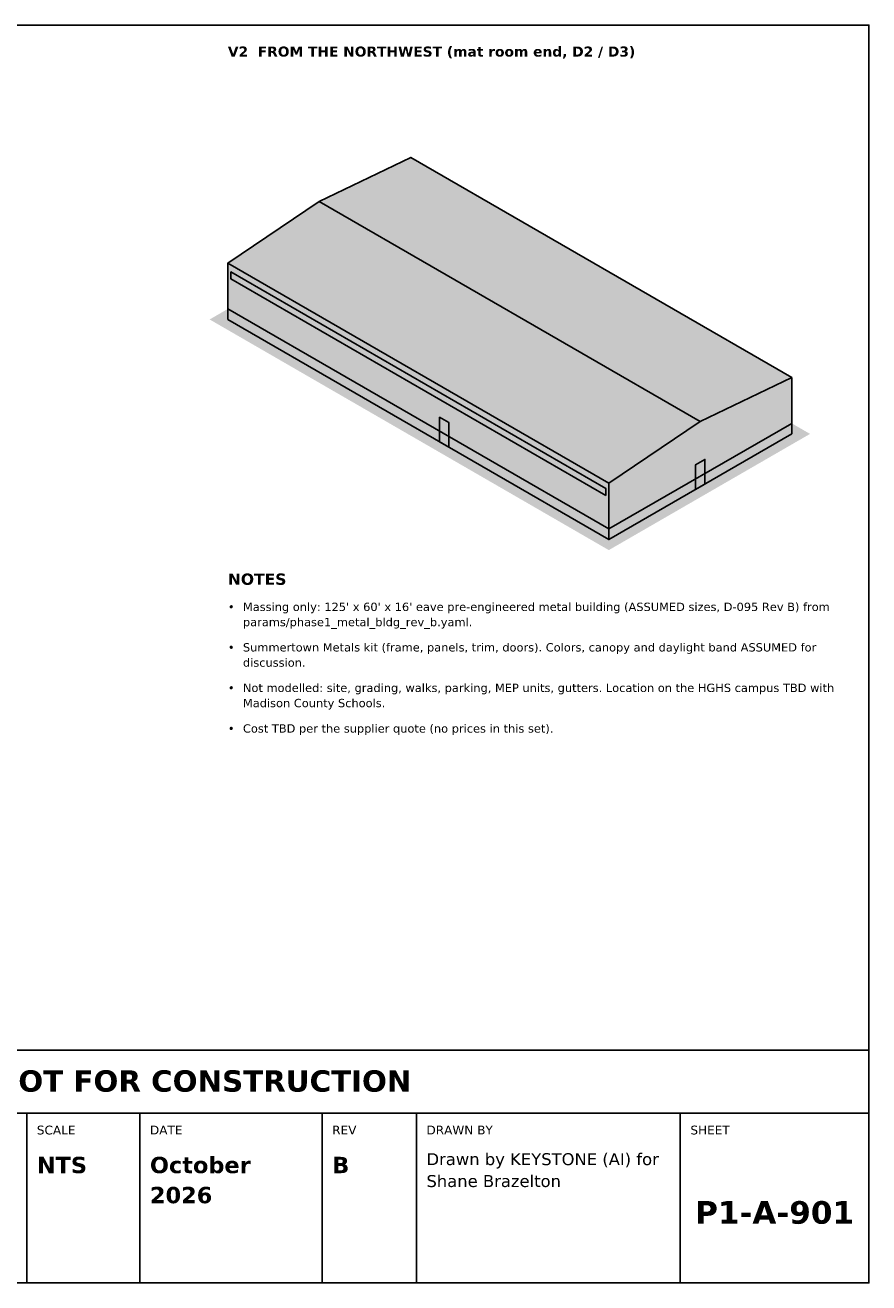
# Model space of a CAD drawing. Header units: inches. Extents: x 0.5 to 16.5, y 0.5 to 10.5.
# Tile 2 of 2: x 9.8 to 16.5, y 0.5 to 10.5. Entities that reach past the tile are written whole.
import ezdxf
from ezdxf.enums import TextEntityAlignment as Align

# ---------------------------------------------------------------- set-up
doc = ezdxf.new("R2010")
doc.units = ezdxf.units.IN
doc.header["$MEASUREMENT"] = 0
for name, color, linetype in [('A-ANNO-TEXT', 7, 'Continuous'), ('A-MASS-DOOR', 7, 'Continuous'), ('A-MASS-GLAZ', 7, 'Continuous'), ('A-MASS-GRND', 7, 'Continuous'), ('A-MASS-ROOF', 7, 'Continuous'), ('A-MASS-WALL', 7, 'Continuous'), ('G-ANNO-TTLB', 7, 'Continuous')]:
    doc.layers.add(name, color=color, linetype=linetype)
doc.styles.add('KS-BOLD', font='DejaVuSans-Bold.ttf')
doc.styles.add('KS-REG', font='DejaVuSans.ttf')

msp = doc.modelspace()

# ---------------------------------------------------------------- hatches: boundary and pattern name
at = {"layer": 'A-MASS-DOOR', "true_color": 0xffffff}
for points in [[(13.158, 7.145), (13.085, 7.187), (13.085, 7.383), (13.158, 7.341)], [(15.195, 6.851), (15.122, 6.809), (15.122, 7.005), (15.195, 7.047)]]:
    msp.add_hatch(color=7, dxfattribs=at).paths.add_polyline_path(points)
at = {"layer": 'A-MASS-GLAZ', "true_color": 0xf3f0d8}
msp.add_hatch(color=7, dxfattribs=at).paths.add_polyline_path([(14.407, 6.76), (11.424, 8.482), (11.424, 8.538), (14.407, 6.816)])
at = {"layer": 'A-MASS-GRND', "true_color": 0xeeeeee}
msp.add_hatch(color=7, dxfattribs=at).paths.add_polyline_path([(16.032, 7.25), (12.855, 9.084), (11.255, 8.16), (14.431, 6.326)])
at = {"layer": 'A-MASS-ROOF', "true_color": 0x4a4a4a}
msp.add_hatch(color=7, dxfattribs=at).paths.add_polyline_path([(15.886, 7.698), (12.855, 9.448), (12.127, 9.098), (15.159, 7.348)])
at = {"layer": 'A-MASS-ROOF', "true_color": 0x5b5b5b}
msp.add_hatch(color=7, dxfattribs=at).paths.add_polyline_path([(14.431, 6.858), (11.4, 8.608), (12.127, 9.098), (15.159, 7.348)])
at = {"layer": 'A-MASS-WALL', "true_color": 0xc4c9ce}
msp.add_hatch(color=7, dxfattribs=at).paths.add_polyline_path([(14.431, 6.41), (11.4, 8.16), (11.4, 8.608), (14.431, 6.858)])
at = {"layer": 'A-MASS-WALL', "true_color": 0x861717}
msp.add_hatch(color=7, dxfattribs=at).paths.add_polyline_path([(14.431, 6.41), (11.4, 8.16), (11.4, 8.244), (14.431, 6.494)])
at = {"layer": 'A-MASS-WALL', "true_color": 0xd8dce0}
msp.add_hatch(color=7, dxfattribs=at).paths.add_polyline_path([(15.886, 7.25), (14.431, 6.41), (14.431, 6.858), (15.159, 7.348), (15.886, 7.698)])
at = {"layer": 'A-MASS-WALL', "true_color": 0x9e1b1b}
msp.add_hatch(color=7, dxfattribs=at).paths.add_polyline_path([(15.886, 7.25), (14.431, 6.41), (14.431, 6.494), (15.886, 7.334)])

# ---------------------------------------------------------------- linework, layer by layer
at = {"layer": 'A-MASS-DOOR'}
for points in [[(13.158, 7.145), (13.085, 7.187), (13.085, 7.383), (13.158, 7.341)], [(15.195, 6.851), (15.122, 6.809), (15.122, 7.005), (15.195, 7.047)]]:
    msp.add_lwpolyline(points, close=True, dxfattribs=at)
at = {"layer": 'A-MASS-GLAZ'}
msp.add_lwpolyline([(14.407, 6.76), (11.424, 8.482), (11.424, 8.538), (14.407, 6.816)], close=True, dxfattribs=at)
at = {"layer": 'A-MASS-ROOF'}
for points in [[(15.886, 7.698), (12.855, 9.448), (12.127, 9.098), (15.159, 7.348)], [(14.431, 6.858), (11.4, 8.608), (12.127, 9.098), (15.159, 7.348)]]:
    msp.add_lwpolyline(points, close=True, dxfattribs=at)
at = {"layer": 'A-MASS-WALL'}
for points in [[(14.431, 6.41), (11.4, 8.16), (11.4, 8.608), (14.431, 6.858)], [(14.431, 6.41), (11.4, 8.16), (11.4, 8.244), (14.431, 6.494)], [(15.886, 7.25), (14.431, 6.41), (14.431, 6.858), (15.159, 7.348), (15.886, 7.698)], [(15.886, 7.25), (14.431, 6.41), (14.431, 6.494), (15.886, 7.334)]]:
    msp.add_lwpolyline(points, close=True, dxfattribs=at)
at = {"layer": 'G-ANNO-TTLB'}
for p, q in [((0.5, 1.85), (16.5, 1.85)), ((9.8, 0.5), (9.8, 1.85)), ((10.7, 0.5), (10.7, 1.85)), ((12.15, 0.5), (12.15, 1.85)), ((12.9, 0.5), (12.9, 1.85)), ((15, 0.5), (15, 1.85))]:
    msp.add_line(p, q, dxfattribs=at)
for points in [[(0.5, 0.5), (16.5, 0.5), (16.5, 10.5), (0.5, 10.5)], [(0.5, 1.85), (16.5, 1.85), (16.5, 2.35), (0.5, 2.35)]]:
    msp.add_lwpolyline(points, close=True, dxfattribs=at)

# ---------------------------------------------------------------- texts
at = {"layer": 'A-ANNO-TEXT'}
for s, height, style, p in [('V2  FROM THE NORTHWEST (mat room end, D2 / D3)', 0.08, 'KS-BOLD', (11.4, 10.25)), ('NOTES', 0.09, 'KS-BOLD', (11.4, 6.05)), ("Massing only: 125' x 60' x 16' eave pre-engineered metal building (ASSUMED sizes, D-095 Rev B) from", 0.066, 'KS-REG', (11.52, 5.842)), ('•', 0.066, 'KS-REG', (11.4, 5.842)), ('params/phase1_metal_bldg_rev_b.yaml.', 0.066, 'KS-REG', (11.52, 5.721)), ('•', 0.066, 'KS-REG', (11.4, 5.52)), ('Summertown Metals kit (frame, panels, trim, doors). Colors, canopy and daylight band ASSUMED for', 0.066, 'KS-REG', (11.52, 5.52)), ('discussion.', 0.066, 'KS-REG', (11.52, 5.399)), ('•', 0.066, 'KS-REG', (11.4, 5.198)), ('Not modelled: site, grading, walks, parking, MEP units, gutters. Location on the HGHS campus TBD with', 0.066, 'KS-REG', (11.52, 5.198)), ('Madison County Schools.', 0.066, 'KS-REG', (11.52, 5.077)), ('•', 0.066, 'KS-REG', (11.4, 4.875)), ('Cost TBD per the supplier quote (no prices in this set).', 0.066, 'KS-REG', (11.52, 4.875))]:
    msp.add_text(s, height=height, dxfattribs=dict(at, style=style)).set_placement(p)
at = {"layer": 'G-ANNO-TTLB', "style": 'KS-BOLD'}
for s, height, p in [('PRELIMINARY — CONCEPTUAL DESIGN — NOT FOR CONSTRUCTION', 0.17, (8.5, 2.02)), ('P1-A-901', 0.18, (15.75, 0.97))]:
    msp.add_text(s, height=height, dxfattribs=at).set_placement(p, align=Align.CENTER)
at = {"layer": 'G-ANNO-TTLB'}
for s, height, style, p in [('SCALE', 0.07, 'KS-REG', (9.88, 1.68)), ('DATE', 0.07, 'KS-REG', (10.78, 1.68)), ('REV', 0.07, 'KS-REG', (12.23, 1.68)), ('DRAWN BY', 0.07, 'KS-REG', (12.98, 1.68)), ('SHEET', 0.07, 'KS-REG', (15.08, 1.68)), ('NTS', 0.13, 'KS-BOLD', (9.88, 1.372)), ('October', 0.13, 'KS-BOLD', (10.78, 1.372)), ('B', 0.13, 'KS-BOLD', (12.23, 1.372)), ('Drawn by KEYSTONE (AI) for', 0.095, 'KS-REG', (12.98, 1.436)), ('Shane Brazelton', 0.095, 'KS-REG', (12.98, 1.262)), ('2026', 0.13, 'KS-BOLD', (10.78, 1.133))]:
    msp.add_text(s, height=height, dxfattribs=dict(at, style=style)).set_placement(p)

doc.saveas('drawing.dxf')
